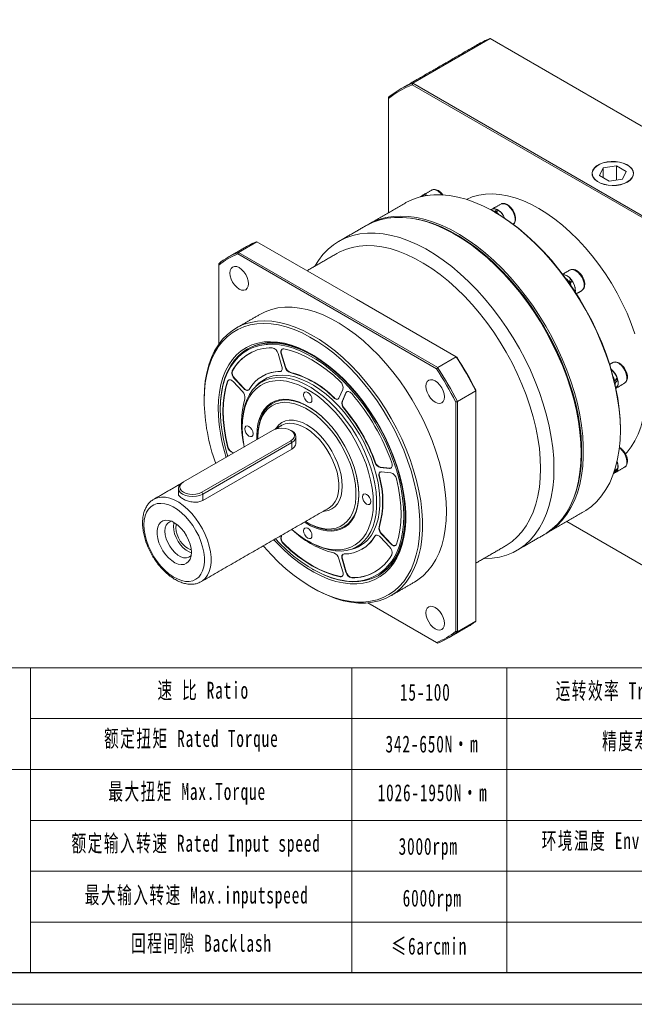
# Model space of a CAD drawing. Header units: millimetres. Extents: x -24 to 1101, y -76 to 717.
# Tile 2 of 5: x 167 to 426, y -76 to 338. Entities that reach past the tile are written whole.
import ezdxf

# ---------------------------------------------------------------- set-up
doc = ezdxf.new("R2010")
doc.units = ezdxf.units.MM
doc.header["$LTSCALE"] = 20
doc.layers.get('0').update_dxf_attribs({"lineweight": 18})
doc.layers.add('图框_外框线', color=7, linetype='Continuous', lineweight=18)
doc.styles.add('标准', font='txt', dxfattribs={"width": 0.667})

msp = doc.modelspace()

# ---------------------------------------------------------------- linework, layer by layer
at = {"color": 7, "linetype": 'Continuous', "lineweight": 15}
for p, q in [((332.65, 311.74), (365.18, 330.52)), ((472.01, 268.85), (365.18, 330.52)), ((439, 249.53), (332.42, 311.05)), ((332.65, 311.74), (439.48, 250.07)), ((322.42, 305.84), (322.42, 305.28)), ((322.42, 305.28), (322.42, 257.28)), ((412.74, 276.12), (411.25, 272.9)), ((418.32, 276.98), (412.74, 276.12)), ((412.74, 272.04), (412.74, 276.12)), ((422.4, 274.62), (418.32, 276.98)), ((418.32, 271), (418.32, 276.98)), ((420.91, 271.41), (422.4, 274.62)), ((411.25, 272.9), (415.33, 270.54)), ((415.33, 270.54), (420.91, 271.41)), ((335.76, 263.91), (336.18, 264.09)), ((336.18, 264.09), (336.2, 264.04)), ((336.82, 264.52), (336.9, 264.34)), ((367.33, 257.79), (367.33, 257.43)), ((367.8, 258.75), (367.8, 257.41)), ((367.98, 257.07), (367.9, 257.09)), ((367.98, 257.34), (368.81, 256.55)), ((367.98, 257.34), (367.98, 257.05)), ((267.07, 245.1), (259.29, 240.61)), ((308.99, 220.9), (267.07, 245.1)), ((259.29, 240.61), (343.14, 192.2)), ((342.65, 191.67), (259.06, 239.92)), ((251.01, 235.83), (251.01, 235.27)), ((251.01, 235.27), (251.01, 201.94)), ((398.47, 228.12), (398.29, 227.94)), ((398.85, 227.89), (398.54, 228.29)), ((399.6, 228.78), (398.94, 228.1)), ((398.97, 227.34), (398.82, 227.19)), ((398.97, 227.34), (399.48, 226.22)), ((403.76, 224.51), (404.12, 224.79)), ((350.91, 196.69), (308.99, 220.9)), ((277.59, 192.57), (275.97, 198.04)), ((277.41, 198), (277.27, 197.92)), ((277.27, 197.92), (278.9, 192.44)), ((277.41, 198), (279.04, 192.52)), ((343.14, 192.2), (350.91, 196.69)), ((256.85, 190.85), (256.7, 190.76)), ((276.9, 190.53), (276.76, 190.45)), ((279.04, 192.52), (278.9, 192.44)), ((254.86, 186.45), (254.72, 186.37)), ((257.75, 187.53), (257.61, 187.44)), ((257.61, 187.44), (261.54, 183.3)), ((257.75, 187.53), (261.68, 183.38)), ((281.22, 190.1), (281.08, 190.02)), ((417.72, 186.42), (417.43, 186.47)), ((418.85, 187.07), (418.2, 187.2)), ((261, 182.1), (257.07, 186.25)), ((261.68, 183.38), (261.54, 183.3)), ((301.6, 179.33), (303.23, 182.93)), ((359.19, 182.35), (351.42, 177.86)), ((359.19, 182.61), (359.19, 182.35)), ((359.19, 133.94), (359.19, 182.35)), ((417.87, 185.59), (417.62, 185.64)), ((417.87, 185.59), (417.87, 184.58)), ((244.85, 178.97), (244.85, 178.31)), ((299.56, 179.51), (299.42, 179.43)), ((304.54, 181.55), (302.91, 177.95)), ((304.68, 181.63), (303.05, 178.03)), ((304.68, 181.63), (304.54, 181.55)), ((303.05, 178.03), (302.91, 177.95)), ((303.88, 174.95), (303.74, 174.87)), ((350.71, 81.19), (350.71, 177.71)), ((351.42, 177.86), (351.42, 81.04)), ((273.7, 165.74), (236.23, 144.11)), ((260.91, 167.82), (260.91, 167)), ((420.01, 166.19), (420.01, 165.78)), ((267.48, 163.45), (267.48, 162.8)), ((267.48, 162.8), (267.49, 162.06)), ((283.52, 163.05), (283.52, 160.33)), ((243.86, 139.7), (281.34, 161.33)), ((281.77, 160.6), (244.29, 138.96)), ((281.77, 157.89), (244.29, 136.25)), ((254.86, 158.95), (254.72, 158.87)), ((281.77, 160.6), (281.34, 161.33)), ((281.77, 160.6), (281.77, 157.89)), ((257.21, 156.35), (257.07, 156.27)), ((257.07, 156.27), (257.27, 156.25)), ((257.21, 156.35), (257.41, 156.33)), ((403.53, 156.92), (403.53, 156.27)), ((316.85, 152.49), (316.71, 152.41)), ((319.1, 150.23), (318.96, 150.15)), ((318.96, 150.15), (322.89, 149.76)), ((319.1, 150.23), (323.03, 149.84)), ((323.03, 149.84), (322.89, 149.76)), ((418.85, 149.25), (418.61, 149.48)), ((318.64, 146.47), (318.5, 146.39)), ((323.43, 147.94), (319.5, 148.33)), ((417.46, 148.05), (417.19, 147.73)), ((417.46, 148.05), (417.35, 148.16)), ((417.72, 148.6), (417.55, 148.77)), ((234.05, 141.41), (234.05, 139.08)), ((236.23, 144.11), (235.8, 143.86)), ((243.86, 139.7), (244.29, 138.96)), ((244.29, 138.96), (244.29, 136.25)), ((297.42, 133.15), (297.57, 133.24)), ((359.19, 85.53), (359.19, 133.94)), ((318.64, 125.29), (318.5, 125.21)), ((397.42, 127.37), (439, 103.37)), ((439.48, 103.09), (397.42, 127.37)), ((277.42, 121.6), (277.27, 121.28)), ((277.41, 121.36), (277.27, 121.28)), ((277.56, 121.69), (277.41, 121.36)), ((316.85, 121.34), (316.71, 121.26)), ((322.89, 116.77), (318.96, 120.91)), ((319.64, 122.19), (319.5, 122.11)), ((319.5, 122.11), (323.43, 117.96)), ((319.64, 122.19), (323.57, 118.04)), ((278.49, 118.03), (278.34, 117.95)), ((323.57, 118.04), (323.43, 117.96)), ((303.23, 106.3), (301.6, 111.77)), ((303.05, 111.73), (302.91, 111.64)), ((302.91, 111.64), (304.54, 106.17)), ((303.05, 111.73), (304.68, 106.25)), ((302.3, 104.28), (302.16, 104.2)), ((304.68, 106.25), (304.54, 106.17)), ((307.1, 103.8), (306.96, 103.72)), ((243.68, 102.13), (243.57, 102.06)), ((313.78, 93.2), (342.65, 76.53)), ((343.14, 76.26), (313.78, 93.2)), ((351.42, 81.04), (359.19, 85.53))]:
    msp.add_line(p, q, dxfattribs=at)
for p, q in [((171.75, 65.91), (171.75, -62.29)), ((307.07, 65.91), (307.07, -62.29))]:
    msp.add_line(p, q)
for points in [[(423.01, 270.19), (424.13, 270.98), (424.95, 271.89), (425.44, 272.87), (425.57, 273.89), (425.35, 274.9), (424.77, 275.87), (423.88, 276.75), (422.69, 277.51), (421.26, 278.11), (419.65, 278.54), (417.93, 278.77), (416.16, 278.8), (414.42, 278.62), (412.77, 278.24), (411.29, 277.68), (410.04, 276.95), (409.07, 276.1), (408.41, 275.15), (408.1, 274.15), (408.14, 273.12), (408.54, 272.13), (409.28, 271.2), (410.33, 270.38), (411.64, 269.69), (413.17, 269.17), (414.85, 268.84), (416.6, 268.71), (418.37, 268.79), (420.07, 269.07), (421.64, 269.54), (423.01, 270.19)], [(422.94, 270.23), (424.04, 271.01), (424.85, 271.91), (425.33, 272.88), (425.47, 273.89), (425.25, 274.89), (424.68, 275.85), (423.79, 276.72), (422.62, 277.47), (421.21, 278.06), (419.62, 278.49), (417.92, 278.71), (416.17, 278.74), (414.44, 278.56), (412.82, 278.19), (411.36, 277.63), (410.12, 276.92), (409.16, 276.07), (408.51, 275.14), (408.2, 274.14), (408.25, 273.13), (408.64, 272.15), (409.37, 271.23), (410.41, 270.42), (411.71, 269.74), (413.21, 269.23), (414.87, 268.9), (416.6, 268.77), (418.35, 268.85), (420.03, 269.13), (421.58, 269.59), (422.94, 270.23)], [(344.94, 264.82), (344.44, 265.41), (343.51, 266.23), (342.55, 266.78), (341.62, 266.99), (340.81, 266.87), (340.58, 266.76)], [(426.17, 206.36), (424.6, 210.69), (422.81, 215), (420.82, 219.28), (418.63, 223.48), (416.25, 227.59), (413.71, 231.59), (411, 235.45), (408.16, 239.16), (405.19, 242.68), (402.11, 246.01), (398.95, 249.12), (395.7, 252), (392.4, 254.62), (389.07, 256.98), (385.71, 259.06), (382.36, 260.86), (379.02, 262.35), (375.72, 263.53), (372.48, 264.4), (369.31, 264.95), (366.23, 265.17), (363.26, 265.08), (360.42, 264.66), (357.72, 263.91), (355.25, 262.89)], [(420.01, 165.78), (419.88, 170.08), (419.5, 174.5), (418.87, 179.03), (418, 183.64), (416.88, 188.31), (415.52, 193.02), (413.93, 197.75), (412.12, 202.47), (410.09, 207.16), (407.86, 211.8), (405.43, 216.36), (402.82, 220.83), (400.04, 225.19), (397.1, 229.4), (394.02, 233.46), (390.8, 237.35), (387.48, 241.03), (384.06, 244.51), (380.55, 247.76), (376.98, 250.76), (373.36, 253.5), (369.72, 255.97), (366.06, 258.16), (362.4, 260.05), (358.77, 261.64), (355.17, 262.91), (351.63, 263.87), (348.17, 264.51), (344.79, 264.83), (341.52, 264.82), (338.37, 264.48), (335.36, 263.82), (332.5, 262.83), (329.8, 261.53), (329.48, 261.35)], [(337.31, 264.74), (338.16, 264.77), (338.89, 264.56)], [(375.71, 254.51), (375.57, 255.69), (375.19, 256.93), (374.58, 258.14), (373.8, 259.24), (372.89, 260.14), (371.93, 260.77), (370.99, 261.08), (370.13, 261.07), (369.67, 260.88)], [(371.45, 254.87), (370.87, 256), (370.08, 257.1), (369.18, 257.99), (368.22, 258.62), (367.27, 258.94), (366.42, 258.92), (365.71, 258.57), (365.56, 258.43)], [(365.86, 258.26), (366.37, 258.19), (367.33, 257.79)], [(367.33, 257.43), (370.05, 255.78), (373.68, 253.32), (377.27, 250.6), (380.81, 247.62), (384.29, 244.39), (387.7, 240.94), (391, 237.28), (394.19, 233.42), (397.25, 229.39), (400.17, 225.2), (402.93, 220.87), (405.53, 216.43), (407.94, 211.9), (410.16, 207.29), (412.17, 202.63), (413.97, 197.94), (415.55, 193.25), (416.9, 188.57), (418.01, 183.93), (418.88, 179.35), (419.5, 174.85), (419.88, 170.46), (420.01, 166.19)], [(403.53, 156.27), (403.4, 160.57), (403.02, 164.99), (402.4, 169.52), (401.52, 174.13), (400.4, 178.8), (399.04, 183.51), (397.46, 188.24), (395.64, 192.96), (393.62, 197.65), (391.38, 202.28), (388.95, 206.85), (386.34, 211.32), (383.56, 215.68), (380.62, 219.89), (377.54, 223.95), (374.33, 227.84), (371, 231.52), (367.58, 235), (364.08, 238.24), (360.51, 241.25), (356.89, 243.99), (353.24, 246.46), (349.58, 248.64), (345.93, 250.54), (342.29, 252.12), (338.7, 253.4), (335.16, 254.36), (331.69, 255), (328.31, 255.32), (325.04, 255.3), (321.89, 254.97), (318.88, 254.3), (316.02, 253.32), (313.32, 252.02), (313, 251.84)], [(313.46, 252.1), (315.57, 253.24), (318.35, 254.38), (321.29, 255.21), (324.37, 255.71), (327.58, 255.88), (330.91, 255.73), (334.33, 255.25), (337.84, 254.45), (341.41, 253.33), (345.02, 251.9), (348.67, 250.16), (352.33, 248.12), (355.99, 245.79), (359.62, 243.18), (363.22, 240.31), (366.76, 237.18), (370.22, 233.82), (373.6, 230.24), (376.87, 226.45), (380.02, 222.47), (383.03, 218.33), (385.89, 214.05), (388.59, 209.63), (391.11, 205.11), (393.44, 200.5), (395.57, 195.84), (397.5, 191.13), (399.2, 186.4), (400.67, 181.68), (401.91, 176.99), (402.91, 172.34), (403.66, 167.77), (404.16, 163.29), (404.42, 158.93), (404.42, 154.7), (404.16, 150.63), (403.66, 146.74), (402.91, 143.03), (401.91, 139.54), (400.67, 136.28), (399.2, 133.26), (397.5, 130.5), (395.57, 128.01), (393.44, 125.8), (391.11, 123.89), (388.59, 122.28), (388.45, 122.2)], [(400.82, 138.52), (401.22, 139.66), (402.21, 143.13), (402.96, 146.8), (403.46, 150.67), (403.71, 154.72), (403.71, 158.92), (403.46, 163.25), (402.96, 167.7), (402.21, 172.24), (401.22, 176.85), (399.99, 181.52), (398.52, 186.21), (396.83, 190.9), (394.93, 195.58), (392.81, 200.21), (390.49, 204.79), (387.99, 209.28), (385.31, 213.66), (382.47, 217.92), (379.47, 222.04), (376.35, 225.98), (373.1, 229.75), (369.74, 233.31), (366.3, 236.65), (362.78, 239.75), (359.21, 242.6), (355.6, 245.2), (351.97, 247.51), (348.34, 249.54), (344.71, 251.27), (341.12, 252.69), (337.57, 253.8), (334.09, 254.6), (333.78, 254.65)], [(392.07, 149.66), (391.95, 153.95), (391.57, 158.38), (390.94, 162.91), (390.06, 167.52), (388.95, 172.19), (387.59, 176.9), (386, 181.62), (384.19, 186.34), (382.16, 191.03), (379.93, 195.67), (377.5, 200.24), (374.89, 204.71), (372.11, 209.06), (369.17, 213.28), (366.08, 217.34), (362.87, 221.22), (359.55, 224.91), (356.12, 228.39), (352.62, 231.63), (349.05, 234.63), (345.43, 237.38), (341.79, 239.85), (338.13, 242.03), (334.47, 243.92), (330.84, 245.51), (327.24, 246.79), (323.7, 247.75), (320.24, 248.39), (316.86, 248.7), (313.59, 248.69), (310.44, 248.35), (307.43, 247.69), (304.56, 246.71), (301.87, 245.41), (299.35, 243.8), (297.01, 241.88), (294.88, 239.68), (292.96, 237.19), (291.46, 234.78)], [(351.07, 247.79), (353.78, 246.15), (357.39, 243.71), (360.96, 240.99), (364.5, 238.02), (367.96, 234.81), (371.35, 231.37), (374.64, 227.73), (377.82, 223.88), (380.87, 219.87), (383.78, 215.7), (386.53, 211.39), (389.11, 206.96), (391.51, 202.45), (393.72, 197.86), (395.73, 193.22), (397.52, 188.55), (399.09, 183.87), (400.43, 179.21), (401.54, 174.59), (402.41, 170.03), (403.03, 165.55), (403.4, 161.17), (403.53, 156.92)], [(386.42, 149.66), (386.29, 153.82), (385.92, 158.1), (385.3, 162.49), (384.43, 166.96), (383.32, 171.48), (381.98, 176.05), (380.41, 180.62), (378.62, 185.19), (376.62, 189.72), (374.42, 194.2), (372.02, 198.6), (369.45, 202.9), (366.72, 207.07), (363.83, 211.11), (360.8, 214.99), (357.65, 218.68), (354.4, 222.18), (351.05, 225.46), (347.63, 228.5), (344.15, 231.3), (340.64, 233.83), (337.1, 236.09), (333.56, 238.07), (330.03, 239.74), (326.53, 241.12), (323.08, 242.18), (319.69, 242.92), (316.39, 243.35), (313.18, 243.45), (310.09, 243.23), (307.14, 242.69), (304.32, 241.82), (301.67, 240.65), (300.72, 240.13)], [(259.61, 234.17), (258.6, 234.59), (257.66, 234.69), (256.86, 234.44), (256.24, 233.87), (255.85, 233.01), (255.72, 231.92), (255.85, 230.68), (256.24, 229.37), (256.86, 228.09), (257.66, 226.91), (258.6, 225.92), (259.61, 225.18), (260.61, 224.76), (261.55, 224.66), (262.36, 224.91), (262.98, 225.49), (263.36, 226.34), (263.5, 227.43), (263.36, 228.67), (262.98, 229.98), (262.36, 231.26), (261.55, 232.44), (260.61, 233.43), (259.61, 234.17)], [(404.12, 224.79), (404.58, 225.51), (404.79, 226.47), (404.73, 227.61), (404.42, 228.85), (403.88, 230.08), (403.14, 231.22), (402.26, 232.18), (401.31, 232.9), (400.36, 233.31), (399.47, 233.4), (398.76, 233.17)], [(401.02, 223.91), (401.07, 224.33), (401.02, 225.47), (400.71, 226.7), (400.17, 227.93), (399.43, 229.07), (398.55, 230.04), (397.6, 230.75), (396.64, 231.17), (395.86, 231.26)], [(397.08, 229.63), (397.62, 229.14), (398.47, 228.12)], [(346.82, 131.69), (346.69, 135.69), (346.32, 139.8), (345.69, 144.02), (344.83, 148.31), (343.72, 152.66), (342.37, 157.04), (340.8, 161.42), (339.01, 165.79), (337.02, 170.12), (334.82, 174.38), (332.44, 178.55), (329.89, 182.61), (327.18, 186.54), (324.33, 190.31), (321.34, 193.91), (318.25, 197.32), (315.06, 200.51), (311.79, 203.47), (308.47, 206.18), (305.1, 208.63), (301.71, 210.8), (298.31, 212.69), (294.93, 214.28), (291.58, 215.57), (288.28, 216.54), (285.05, 217.19), (281.91, 217.52), (278.86, 217.53), (275.94, 217.21), (273.16, 216.57), (270.53, 215.62), (268.36, 214.52)], [(244.85, 178.97), (244.98, 182.81), (245.36, 186.49), (245.98, 189.99), (246.85, 193.28), (247.96, 196.35), (249.3, 199.17), (250.87, 201.75), (252.66, 204.05), (254.66, 206.07), (256.85, 207.8), (259.23, 209.22), (261.78, 210.34), (264.49, 211.14), (267.35, 211.61), (270.33, 211.77), (273.42, 211.6), (276.61, 211.11), (279.88, 210.3), (283.21, 209.17), (286.58, 207.73), (289.97, 205.99), (293.36, 203.96), (296.75, 201.64), (300.1, 199.06), (303.39, 196.22), (306.63, 193.14), (309.77, 189.84), (312.81, 186.34), (315.73, 182.65), (318.52, 178.8), (321.15, 174.8), (323.62, 170.68), (325.9, 166.46), (328, 162.16), (329.89, 157.81), (331.57, 153.43), (333.03, 149.05), (334.26, 144.68), (335.25, 140.36), (336, 136.1), (336.5, 131.93), (336.75, 127.88), (336.75, 123.96), (336.5, 120.19), (336, 116.6), (335.25, 113.2), (334.26, 110.02), (333.03, 107.07), (331.57, 104.37), (329.89, 101.93), (328, 99.77), (325.9, 97.89), (323.62, 96.32), (321.15, 95.04), (318.52, 94.09), (315.73, 93.45), (312.81, 93.13), (309.77, 93.14), (306.63, 93.47), (303.39, 94.12), (300.1, 95.09), (296.75, 96.38), (293.36, 97.97), (290.81, 99.36)], [(269.75, 117.17), (270.02, 116.86), (273.07, 113.5), (276.22, 110.35), (279.45, 107.42), (282.74, 104.75), (286.06, 102.32), (289.41, 100.18), (292.77, 98.31), (296.11, 96.74), (299.42, 95.47), (302.67, 94.51), (305.87, 93.87), (308.97, 93.54), (311.97, 93.53), (314.86, 93.85), (317.61, 94.48), (320.21, 95.42), (322.65, 96.68), (324.91, 98.24), (326.98, 100.09), (328.85, 102.23), (330.51, 104.64), (331.95, 107.3), (333.16, 110.22), (334.14, 113.36), (334.87, 116.71), (335.37, 120.26), (335.62, 123.98), (335.62, 127.85), (335.37, 131.86), (334.87, 135.98), (334.14, 140.18), (333.16, 144.45), (331.95, 148.76), (330.51, 153.1), (328.85, 157.42), (326.98, 161.72), (324.91, 165.96), (322.65, 170.13), (320.21, 174.2), (317.61, 178.15), (314.86, 181.95), (311.97, 185.6), (308.97, 189.06), (305.87, 192.31), (302.67, 195.35), (299.42, 198.16), (296.11, 200.71), (292.77, 202.99), (289.41, 205), (286.06, 206.72), (282.74, 208.14), (279.45, 209.26), (276.22, 210.06), (273.07, 210.55), (270.02, 210.71), (267.07, 210.56), (264.25, 210.09), (261.57, 209.3), (259.05, 208.2), (256.7, 206.79), (254.54, 205.08), (252.56, 203.09), (250.8, 200.81), (249.25, 198.27), (247.92, 195.48), (246.82, 192.45), (245.97, 189.2), (245.35, 185.75), (244.98, 182.11), (244.85, 178.31)], [(250.79, 174.88), (250.92, 178.43), (251.29, 181.81), (251.91, 185.01), (252.77, 187.99), (253.87, 190.75), (255.2, 193.27), (256.75, 195.52), (258.52, 197.5), (260.48, 199.19), (262.63, 200.59), (264.96, 201.68), (267.44, 202.45), (270.07, 202.91), (272.83, 203.04), (275.7, 202.86), (278.66, 202.35), (281.69, 201.52), (284.78, 200.39), (287.9, 198.95), (291.04, 197.21), (294.17, 195.18), (297.27, 192.89), (300.34, 190.33), (303.34, 187.54), (306.25, 184.52), (309.07, 181.29), (311.76, 177.88), (314.32, 174.31), (316.73, 170.6), (318.97, 166.77), (321.03, 162.85), (322.89, 158.86), (324.55, 154.82), (325.99, 150.77), (327.21, 146.73), (328.19, 142.72), (328.93, 138.78), (329.43, 134.91), (329.68, 131.16), (329.68, 127.53), (329.43, 124.07), (328.93, 120.78), (328.19, 117.68), (327.21, 114.81), (325.99, 112.17), (324.55, 109.78), (322.89, 107.67), (321.03, 105.83), (318.97, 104.28), (316.73, 103.04), (314.32, 102.11), (311.76, 101.49), (309.07, 101.19), (306.25, 101.22), (303.34, 101.57), (300.34, 102.23), (297.27, 103.22), (294.17, 104.51), (291.04, 106.1), (287.9, 107.98), (284.78, 110.14), (281.69, 112.57), (278.66, 115.25), (275.7, 118.16), (274.2, 119.75)], [(271.56, 201.91), (270.95, 201.86), (268.32, 201.46), (265.83, 200.74), (263.51, 199.7), (261.35, 198.35), (259.39, 196.71), (257.62, 194.77), (256.07, 192.56), (254.73, 190.08), (253.63, 187.36), (252.77, 184.41), (252.14, 181.26), (251.77, 177.91), (251.64, 174.39)], [(251.64, 174.72), (251.77, 178.26), (252.15, 181.63), (252.77, 184.81), (253.64, 187.79), (254.76, 190.53), (256.1, 193.02), (257.66, 195.25), (259.44, 197.2), (261.42, 198.85), (263.04, 199.9)], [(263.04, 199.9), (263.59, 200.21), (265.94, 201.25), (268.44, 201.98), (271.09, 202.39), (273.86, 202.47), (276.74, 202.22), (279.71, 201.65), (282.75, 200.76), (285.85, 199.56), (288.97, 198.05), (292.1, 196.24), (295.22, 194.14), (298.31, 191.78), (301.35, 189.16), (304.32, 186.3), (307.21, 183.22), (309.98, 179.94), (312.63, 176.47), (315.13, 172.86), (317.47, 169.1), (319.64, 165.24), (321.63, 161.3), (323.4, 157.3), (324.97, 153.26), (326.31, 149.22), (327.42, 145.19), (328.29, 141.22), (328.92, 137.31), (329.3, 133.5), (329.42, 129.82), (329.3, 126.28), (328.92, 122.9), (328.29, 119.72), (327.42, 116.75), (326.31, 114.01), (324.97, 111.52), (323.4, 109.29), (321.63, 107.34), (319.64, 105.68), (318.03, 104.64)], [(290.54, 197.5), (289.25, 198.21), (286.13, 199.72), (283.04, 200.92), (280, 201.81), (277.03, 202.38), (274.14, 202.63), (271.37, 202.55), (268.72, 202.15), (266.22, 201.42), (263.88, 200.37), (263.32, 200.06)], [(323.95, 110.89), (324.44, 111.65), (325.77, 114.13), (326.87, 116.85), (327.74, 119.8), (328.36, 122.95), (328.73, 126.3), (328.86, 129.82), (328.73, 133.48), (328.36, 137.26), (327.74, 141.13), (326.87, 145.08), (325.77, 149.08), (324.44, 153.09), (322.88, 157.1), (321.12, 161.07), (319.15, 164.99), (317, 168.82), (314.67, 172.54), (312.18, 176.14), (309.56, 179.57), (306.8, 182.83), (303.94, 185.89), (300.99, 188.73), (297.97, 191.33), (294.9, 193.68), (291.81, 195.75), (288.7, 197.55), (285.6, 199.05), (282.53, 200.25), (279.51, 201.13), (276.56, 201.69), (273.7, 201.94), (271.56, 201.91)], [(278.34, 200.01), (278.01, 200.03), (277.72, 199.95), (277.48, 199.78), (277.3, 199.53), (277.18, 199.2), (277.14, 198.81), (277.17, 198.38), (277.27, 197.92)], [(302.16, 186.27), (299.25, 188.92), (296.28, 191.34), (293.28, 193.49), (290.25, 195.38), (287.23, 196.99), (284.22, 198.3), (281.25, 199.31), (278.34, 200.01)], [(276.76, 190.45), (277.04, 190.49), (277.28, 190.61), (277.48, 190.8), (277.62, 191.06), (277.7, 191.38), (277.73, 191.75), (277.69, 192.15), (277.59, 192.57)], [(276.9, 190.53), (277.18, 190.57), (277.28, 190.61)], [(418.11, 183.46), (418.21, 183.53), (418.74, 184.16), (419.02, 185.06), (419.05, 186.16), (418.81, 187.37), (418.33, 188.61), (417.65, 189.79), (416.81, 190.81), (416.09, 191.45)], [(421.74, 185.55), (421.92, 185.67), (422.45, 186.31), (422.73, 187.2), (422.76, 188.3), (422.52, 189.51), (422.05, 190.75), (421.36, 191.93), (420.52, 192.96), (419.58, 193.75), (418.62, 194.26), (417.7, 194.45), (416.9, 194.29), (416.74, 194.21)], [(254.72, 186.37), (253.87, 183.5), (253.26, 180.42), (252.9, 177.16), (252.77, 173.74), (252.9, 170.17), (253.26, 166.49), (253.87, 162.71), (254.72, 158.87)], [(254.86, 186.45), (254.01, 183.58), (253.4, 180.51), (253.04, 177.25), (252.92, 173.82), (253.04, 170.26), (253.4, 166.57), (254.01, 162.8), (254.86, 158.95)], [(257.07, 186.25), (256.72, 186.57), (256.36, 186.81), (256, 186.97), (255.66, 187.03), (255.35, 187), (255.08, 186.88), (254.87, 186.66), (254.72, 186.37)], [(255.22, 186.96), (255.01, 186.75), (254.86, 186.45)], [(260.91, 167.82), (261.03, 170.81), (261.4, 173.62), (262.02, 176.25), (262.87, 178.65), (263.96, 180.82), (265.27, 182.73), (266.78, 184.36), (268.5, 185.71), (270.4, 186.75), (272.46, 187.49), (274.67, 187.9), (277, 188), (279.45, 187.78), (281.98, 187.24), (284.57, 186.38), (287.2, 185.22), (289.85, 183.76), (292.5, 182.02), (295.11, 180.01), (297.68, 177.75), (300.17, 175.26), (302.56, 172.56), (304.84, 169.67), (306.97, 166.63), (308.95, 163.45), (310.76, 160.16), (312.38, 156.8), (313.8, 153.4), (314.99, 149.98), (315.96, 146.57), (316.7, 143.2), (317.2, 139.91), (317.44, 136.71), (317.44, 133.65), (317.2, 130.75), (316.7, 128.02), (315.96, 125.51), (314.99, 123.22), (313.8, 121.18), (312.38, 119.41), (310.76, 117.92), (308.95, 116.72), (306.97, 115.83), (304.84, 115.25), (302.56, 114.99), (300.17, 115.05), (297.68, 115.44), (295.11, 116.14), (292.5, 117.15), (289.85, 118.46), (289.19, 118.83)], [(281.74, 124.1), (281.98, 123.89), (284.56, 121.83), (287.17, 120.03), (289.8, 118.52), (292.41, 117.3), (294.98, 116.38), (297.5, 115.78), (299.94, 115.5), (302.27, 115.55), (304.48, 115.91), (306.54, 116.59), (308.44, 117.59), (310.16, 118.89), (311.68, 120.48), (312.99, 122.34), (314.09, 124.47), (314.94, 126.84), (315.56, 129.43), (315.94, 132.21), (316.06, 135.16), (315.94, 138.26), (315.56, 141.48), (314.94, 144.78), (314.09, 148.14), (312.99, 151.53), (311.68, 154.91), (310.16, 158.26), (308.44, 161.54), (306.54, 164.73), (304.48, 167.79), (302.27, 170.7), (299.94, 173.44), (297.5, 175.97), (294.98, 178.28), (292.41, 180.34), (289.8, 182.14), (287.17, 183.65), (284.56, 184.87), (281.98, 185.79), (279.46, 186.39), (277.03, 186.67), (274.69, 186.62), (272.49, 186.26), (270.42, 185.58), (268.52, 184.58), (266.81, 183.28), (265.28, 181.69), (263.97, 179.83), (262.88, 177.7), (262.02, 175.33), (261.4, 172.74), (261.03, 169.96), (260.91, 167)], [(275.3, 188.85), (275.58, 188.88), (277.94, 188.98), (280.41, 188.76), (282.97, 188.21), (285.58, 187.34), (288.24, 186.17), (290.92, 184.7), (293.59, 182.94), (296.23, 180.91), (298.82, 178.62), (301.34, 176.11), (303.75, 173.38), (306.05, 170.47), (308.21, 167.39), (310.21, 164.18), (312.04, 160.86), (313.67, 157.47), (315.1, 154.03), (316.31, 150.57), (317.29, 147.13), (318.04, 143.73), (318.54, 140.4), (318.79, 137.18), (318.79, 134.09), (318.54, 131.15), (318.04, 128.4), (317.29, 125.86), (316.31, 123.55), (315.27, 121.73)], [(346, 179.8), (345.86, 181.04), (345.48, 182.35), (344.86, 183.64), (344.05, 184.82), (343.11, 185.81), (342.11, 186.54), (341.1, 186.97), (340.16, 187.06), (339.36, 186.81), (338.74, 186.24), (338.35, 185.38), (338.22, 184.29), (338.35, 183.06), (338.74, 181.75), (339.36, 180.46), (340.16, 179.28), (341.1, 178.29), (342.11, 177.56), (343.11, 177.13), (344.05, 177.04), (344.86, 177.29), (345.48, 177.86), (345.86, 178.72), (346, 179.8)], [(416.95, 188.38), (417.3, 187.66), (417.72, 186.42)], [(261.54, 183.3), (261.86, 183), (262.18, 182.77), (262.51, 182.61), (262.83, 182.52), (263.13, 182.52), (263.39, 182.59), (263.62, 182.74), (263.79, 182.95)], [(261.68, 183.38), (262, 183.08), (262.32, 182.85), (262.65, 182.69), (262.97, 182.6), (263.27, 182.6), (263.53, 182.67), (263.54, 182.67)], [(267.05, 161.81), (267.01, 163.48), (267.13, 166.09), (267.51, 168.53), (268.13, 170.75), (268.99, 172.75), (270.08, 174.5), (271.38, 175.97), (272.89, 177.14), (274.58, 178.02), (276.43, 178.57), (278.42, 178.81), (280.53, 178.71), (282.74, 178.3), (285.01, 177.57), (287.32, 176.52), (289.65, 175.18), (291.96, 173.55), (294.23, 171.67), (296.43, 169.54), (298.54, 167.19), (300.54, 164.66), (302.39, 161.96), (304.08, 159.14), (305.58, 156.22), (306.89, 153.25), (307.98, 150.25), (308.84, 147.25), (309.46, 144.31), (309.84, 141.44), (309.96, 138.69), (309.84, 136.08), (309.46, 133.64), (308.84, 131.42), (307.98, 129.42), (306.89, 127.67), (305.58, 126.2), (304.08, 125.03), (302.39, 124.15), (300.54, 123.6), (298.54, 123.36), (296.43, 123.45), (294.23, 123.87), (291.96, 124.6), (289.65, 125.65), (287.32, 126.99), (287.05, 127.16)], [(267.48, 163.45), (267.61, 166.03), (267.98, 168.43), (268.59, 170.63), (269.44, 172.61), (270.52, 174.33), (271.81, 175.78), (273.29, 176.94), (274.96, 177.81), (276.79, 178.35), (278.76, 178.59), (280.84, 178.5), (283.02, 178.09), (285.26, 177.36), (287.55, 176.33), (289.84, 175), (292.13, 173.4), (294.37, 171.53), (294.88, 171.07)], [(290.25, 178.64), (290.12, 179.5), (289.73, 180.39), (289.16, 181.16), (288.48, 181.7), (287.81, 181.94), (287.23, 181.83), (286.85, 181.39), (286.72, 180.68), (286.85, 179.83), (287.23, 178.94), (287.81, 178.17), (288.48, 177.62), (289.16, 177.39), (289.73, 177.5), (290.12, 177.94), (290.25, 178.64)], [(299.42, 179.43), (299.74, 179.16), (300.07, 178.96), (300.4, 178.83), (300.71, 178.77), (300.99, 178.8), (301.24, 178.9), (301.45, 179.08), (301.6, 179.33)], [(306.96, 181.2), (306.62, 181.54), (306.26, 181.81), (305.9, 182), (305.55, 182.1), (305.23, 182.1), (304.94, 182), (304.71, 181.82), (304.54, 181.55)], [(304.99, 182.03), (304.85, 181.9), (304.68, 181.63)], [(422.16, 155.9), (422.81, 156.59), (424.6, 158.84), (426.17, 161.36), (427.51, 164.14), (428.62, 167.16), (429.49, 170.4), (430.11, 173.85), (430.49, 177.49), (430.61, 181.29)], [(287.49, 127.42), (287.56, 127.38), (289.83, 126.13), (292.09, 125.19), (294.29, 124.57), (296.42, 124.26), (298.45, 124.27), (300.36, 124.61), (302.11, 125.27), (303.7, 126.23), (305.1, 127.5), (306.29, 129.05), (307.26, 130.86), (308, 132.92), (308.5, 135.2), (308.75, 137.67), (308.75, 140.29), (308.5, 143.05), (308, 145.9), (307.26, 148.81), (306.29, 151.75), (305.1, 154.67), (303.7, 157.55), (302.11, 160.35), (300.36, 163.03), (298.45, 165.57), (296.42, 167.93), (294.29, 170.08), (292.09, 172), (289.83, 173.66), (287.56, 175.04), (285.29, 176.13), (283.06, 176.92), (280.89, 177.39), (278.81, 177.54), (276.84, 177.36), (275, 176.86), (273.33, 176.05), (271.84, 174.93), (270.54, 173.52), (269.46, 171.84), (268.6, 169.9), (267.98, 167.73), (267.61, 165.35), (267.48, 162.8)], [(274.93, 166.35), (275.27, 166.88), (276.35, 168.12), (277.63, 169.07), (279.09, 169.7), (280.71, 170.02), (282.45, 170), (284.29, 169.66), (286.19, 169), (288.13, 168.03), (290.07, 166.76), (291.97, 165.22), (293.81, 163.44), (295.55, 161.44), (297.17, 159.27), (298.63, 156.94), (299.91, 154.52), (300.99, 152.03), (301.85, 149.52), (302.47, 147.04), (302.85, 144.62), (302.98, 142.31), (302.85, 140.14), (302.47, 138.16), (301.85, 136.4), (300.99, 134.88), (299.91, 133.64), (298.63, 132.69), (297.17, 132.06), (295.55, 131.74), (294.93, 131.71)], [(265.5, 164.35), (265.37, 165.21), (264.98, 166.09), (264.41, 166.87), (263.73, 167.41), (263.06, 167.65), (262.48, 167.54), (262.1, 167.1), (261.97, 166.39), (262.1, 165.53), (262.48, 164.65), (263.06, 163.88), (263.73, 163.33), (264.41, 163.1), (264.98, 163.21), (265.37, 163.65), (265.5, 164.35)], [(281.34, 161.33), (282.2, 161.98), (282.74, 162.73), (282.92, 163.54), (282.74, 164.34), (282.2, 165.1), (281.34, 165.74), (280.22, 166.24), (278.92, 166.55), (277.52, 166.66), (276.13, 166.55), (274.82, 166.24), (273.7, 165.74)], [(297.57, 133.24), (297.91, 133.46), (299.08, 134.5), (300.04, 135.82), (300.78, 137.4), (301.28, 139.22), (301.53, 141.24), (301.53, 143.42), (301.28, 145.72), (300.78, 148.12), (300.04, 150.55), (299.08, 152.98), (297.91, 155.37), (296.55, 157.67), (295.03, 159.84), (293.38, 161.85), (291.61, 163.65), (289.77, 165.22), (287.9, 166.52), (286.01, 167.54), (284.14, 168.25), (282.34, 168.65), (280.63, 168.72), (279.03, 168.46), (277.59, 167.89), (277.42, 167.79)], [(404.47, 131.44), (405.43, 132.03), (407.86, 133.79), (410.09, 135.85), (412.12, 138.2), (413.93, 140.83), (415.52, 143.72), (416.88, 146.86), (418, 150.24), (418.87, 153.84), (419.5, 157.64), (419.88, 161.63), (420.01, 165.78)], [(281.77, 165.5), (282.72, 164.78), (283.32, 163.94), (283.52, 163.05), (283.32, 162.15), (282.72, 161.32), (281.77, 160.6)], [(421.74, 150.23), (422.31, 150.76), (422.67, 151.58), (422.78, 152.63), (422.62, 153.82), (422.21, 155.06), (421.59, 156.26), (420.78, 157.34), (419.87, 158.22), (419.6, 158.42)], [(387.99, 121.93), (388.95, 122.51), (391.38, 124.28), (393.62, 126.34), (395.64, 128.69), (397.46, 131.32), (399.04, 134.21), (400.4, 137.35), (401.52, 140.73), (402.4, 144.33), (403.02, 148.13), (403.4, 152.12), (403.53, 156.27)], [(322.89, 149.76), (323.21, 149.77), (323.49, 149.88), (323.71, 150.08), (323.87, 150.36), (323.96, 150.72), (323.98, 151.12), (323.93, 151.57), (323.8, 152.03)], [(323.03, 149.84), (323.35, 149.85), (323.53, 149.91)], [(362.45, 111.81), (362.87, 111.8), (366.08, 111.98), (369.17, 112.48), (372.11, 113.3), (374.89, 114.45), (377.5, 115.9), (379.93, 117.66), (382.16, 119.73), (384.19, 122.08), (386, 124.7), (387.59, 127.59), (388.95, 130.74), (390.06, 134.12), (390.94, 137.72), (391.57, 141.52), (391.95, 145.5), (392.07, 149.66)], [(371.71, 117.15), (372.02, 117.33), (374.42, 118.97), (376.62, 120.91), (378.62, 123.13), (380.41, 125.63), (381.98, 128.39), (383.32, 131.4), (384.43, 134.65), (385.3, 138.12), (385.92, 141.79), (386.29, 145.64), (386.42, 149.66)], [(417.62, 147.91), (418.01, 148.07), (418.6, 148.62), (418.96, 149.44), (419.07, 150.49), (418.91, 151.67), (418.61, 152.64)], [(417.89, 149.88), (417.89, 149.6), (417.72, 148.6)], [(418.85, 149.25), (418.43, 148.49), (418, 148.14)], [(308.99, 146.63), (309.41, 144.51), (309.78, 141.68), (309.91, 138.96), (309.78, 136.38), (309.41, 133.98), (308.8, 131.78), (307.95, 129.81), (306.87, 128.08), (305.58, 126.63), (304.1, 125.47), (302.43, 124.61), (300.6, 124.06), (298.63, 123.83), (296.55, 123.92), (294.37, 124.33), (292.13, 125.05), (289.84, 126.08), (288.69, 126.71)], [(319.5, 148.33), (319.21, 148.32), (318.95, 148.23), (318.74, 148.07), (318.57, 147.83), (318.46, 147.54), (318.41, 147.19), (318.43, 146.8), (318.5, 146.39)], [(325.79, 117.84), (326.63, 120.71), (327.24, 123.79), (327.61, 127.05), (327.73, 130.47), (327.61, 134.04), (327.24, 137.72), (326.63, 141.5), (325.79, 145.34)], [(244.29, 138.96), (243.05, 138.41), (241.6, 138.07), (240.05, 137.95), (238.49, 138.07), (237.05, 138.41), (235.8, 138.96), (234.85, 139.68), (234.25, 140.52), (234.05, 141.41), (234.25, 142.31), (234.85, 143.15), (235.8, 143.86)], [(236.23, 144.11), (235.37, 143.46), (234.83, 142.71), (234.65, 141.9), (234.83, 141.1), (235.37, 140.34), (236.23, 139.7), (237.35, 139.2), (238.65, 138.89), (240.05, 138.79), (241.44, 138.89), (242.75, 139.2), (243.86, 139.7)], [(223.65, 136.75), (223.85, 136.86), (225.29, 137.44), (226.89, 137.69), (228.6, 137.62), (230.4, 137.23), (232.27, 136.51), (234.16, 135.5), (236.03, 134.19), (237.87, 132.63), (239.64, 130.83), (241.29, 128.82), (242.81, 126.65), (244.17, 124.35), (245.34, 121.96), (246.3, 119.53), (247.04, 117.09), (247.54, 114.7), (247.79, 112.39), (247.79, 110.21), (247.54, 108.2), (247.04, 106.38), (246.3, 104.8), (245.34, 103.48), (244.17, 102.44), (243.68, 102.13)], [(315, 135.78), (314.87, 136.64), (314.48, 137.52), (313.91, 138.29), (313.23, 138.84), (312.56, 139.07), (311.98, 138.96), (311.6, 138.52), (311.46, 137.82), (311.6, 136.96), (311.98, 136.08), (312.56, 135.3), (313.23, 134.76), (313.91, 134.52), (314.48, 134.63), (314.87, 135.07), (315, 135.78)], [(219.54, 125.98), (219.66, 123.86), (220.03, 121.64), (220.64, 119.37), (221.47, 117.08), (222.52, 114.81), (223.75, 112.63), (225.15, 110.56), (226.69, 108.64), (228.34, 106.92), (230.06, 105.43), (231.82, 104.2), (233.6, 103.25), (235.35, 102.59), (237.04, 102.25), (238.63, 102.23), (240.1, 102.53), (241.42, 103.14), (242.57, 104.05), (243.51, 105.24), (244.23, 106.7), (244.72, 108.39), (244.97, 110.28), (244.97, 112.33), (244.72, 114.5), (244.23, 116.75), (243.51, 119.05), (242.57, 121.33), (241.42, 123.56), (240.1, 125.69), (238.63, 127.69), (237.04, 129.51), (235.35, 131.12), (233.6, 132.48), (231.82, 133.58), (230.06, 134.38), (228.34, 134.88), (226.69, 135.06), (225.15, 134.93), (223.75, 134.47), (222.52, 133.71), (221.47, 132.65), (220.64, 131.32), (220.03, 129.75), (219.66, 127.95), (219.54, 125.98)], [(318.31, 104.8), (319.93, 105.85), (321.91, 107.5), (323.69, 109.45), (325.25, 111.68), (326.6, 114.17), (327.71, 116.91), (328.58, 119.89), (329.2, 123.07), (329.58, 126.44), (329.71, 129.66)], [(333.36, 101.94), (334.82, 102.86), (337.02, 104.59), (339.01, 106.61), (340.8, 108.91), (342.37, 111.49), (343.72, 114.31), (344.83, 117.38), (345.69, 120.67), (346.32, 124.17), (346.69, 127.85), (346.82, 131.69)], [(239.5, 114.46), (239.37, 116.11), (238.99, 117.86), (238.36, 119.64), (237.5, 121.38), (236.47, 123.02), (235.27, 124.5), (233.97, 125.77), (232.61, 126.78), (231.24, 127.5), (229.9, 127.89), (228.65, 127.96), (227.53, 127.68), (226.58, 127.08), (225.84, 126.17), (225.33, 124.99), (225.07, 123.58), (225.07, 122), (225.33, 120.29), (225.84, 118.52), (226.58, 116.75), (227.53, 115.05), (228.65, 113.49), (229.9, 112.1), (231.24, 110.96), (232.61, 110.09), (233.97, 109.53), (235.27, 109.3), (236.47, 109.4), (237.5, 109.84), (238.36, 110.6), (238.99, 111.65), (239.37, 112.95), (239.5, 114.46)], [(231.08, 127.56), (230.37, 127.34), (229.53, 126.74), (228.9, 125.85), (228.51, 124.69), (228.38, 123.33), (228.51, 121.81), (228.9, 120.2), (229.53, 118.58), (230.37, 117.02), (231.38, 115.58), (232.53, 114.33), (233.76, 113.32), (235.02, 112.59), (236.25, 112.18), (237.39, 112.11), (238.41, 112.38), (239.25, 112.97), (239.4, 113.14)], [(232.13, 127.07), (232.05, 126.74), (231.91, 125.37), (232.05, 123.85), (232.43, 122.24), (233.06, 120.63), (233.9, 119.06), (234.92, 117.62), (236.07, 116.37), (237.3, 115.36), (238.55, 114.63), (239.5, 114.29)], [(233.21, 126.37), (233.1, 125.96), (232.98, 124.76), (233.1, 123.41), (233.47, 121.99), (234.06, 120.57), (234.84, 119.21), (235.78, 117.99), (236.82, 116.96), (237.93, 116.18), (239.03, 115.69), (239.44, 115.58)], [(290.25, 121.49), (290.12, 122.34), (289.73, 123.23), (289.16, 124), (288.48, 124.55), (287.81, 124.78), (287.23, 124.67), (286.85, 124.23), (286.72, 123.53), (286.85, 122.67), (287.23, 121.78), (287.81, 121.01), (288.48, 120.46), (289.16, 120.23), (289.73, 120.34), (290.12, 120.78), (290.25, 121.49)], [(274.85, 120.12), (276.56, 118.32), (279.51, 115.48), (282.53, 112.88), (285.6, 110.53), (288.7, 108.46), (291.81, 106.66), (294.9, 105.16), (297.97, 103.96), (300.99, 103.08), (303.54, 102.58)], [(318.96, 120.91), (318.65, 121.21), (318.32, 121.44), (317.99, 121.6), (317.67, 121.69), (317.38, 121.69), (317.11, 121.62), (316.89, 121.47), (316.71, 121.26)], [(317.11, 121.62), (317.03, 121.56), (316.85, 121.34)], [(278.34, 117.95), (281.25, 115.29), (284.22, 112.88), (287.23, 110.72), (290.25, 108.83), (293.28, 107.22), (296.28, 105.91), (299.25, 104.9), (302.16, 104.2)], [(278.49, 118.03), (281.39, 115.37), (284.36, 112.96), (287.37, 110.8), (290.39, 108.91), (293.42, 107.3), (296.43, 105.99), (299.39, 104.98), (302.3, 104.28)], [(323.43, 117.96), (323.78, 117.64), (324.14, 117.4), (324.5, 117.24), (324.84, 117.18), (325.15, 117.21), (325.42, 117.33), (325.64, 117.55), (325.79, 117.84)], [(303.74, 113.76), (303.46, 113.72), (303.22, 113.6), (303.03, 113.41), (302.88, 113.15), (302.8, 112.83), (302.77, 112.46), (302.81, 112.06), (302.91, 111.64)], [(318.03, 104.64), (317.47, 104.33), (315.13, 103.28), (312.63, 102.55), (309.98, 102.15), (307.21, 102.07), (304.32, 102.32), (301.35, 102.89), (298.31, 103.78), (295.22, 104.98), (292.1, 106.49), (290.39, 107.44)], [(302.16, 104.2), (302.49, 104.18), (302.78, 104.26), (303.02, 104.43), (303.21, 104.68), (303.32, 105.01), (303.36, 105.4), (303.33, 105.84), (303.23, 106.3)], [(302.3, 104.28), (302.63, 104.26), (302.92, 104.34)], [(342.11, 82.29), (343.11, 81.86), (344.05, 81.77), (344.86, 82.02), (345.48, 82.59), (345.86, 83.45), (346, 84.54), (345.86, 85.77), (345.48, 87.08), (344.86, 88.37), (344.05, 89.55), (343.11, 90.54), (342.11, 91.27), (341.1, 91.7), (340.16, 91.79), (339.36, 91.54), (338.74, 90.97), (338.35, 90.11), (338.22, 89.03), (338.35, 87.79), (338.74, 86.48), (339.36, 85.19), (340.16, 84.01), (341.1, 83.02), (342.11, 82.29)]]:
    msp.add_lwpolyline(points, dxfattribs=at)
for centre, radius, start, end in [((379.56, 293.8), 39.44, 111.3828, 119.9844), ((346.99, 275.1), 39.34, 111.3755, 128.6353), ((346.8, 274.62), 39.17, 111.5287, 128.482), ((337.91, 262.62), 2.22, 61.1873, 129.1915), ((366.96, 256.88), 2.05, 65.6826, 118.1866), ((364.36, 252.06), 7.58, 21.9902, 57.3146), ((373.09, 254.28), 2.62, 314.3964, 5.0648), ((278.26, 216.13), 31.06, 111.136, 119.9834), ((270.45, 211.71), 30.98, 111.1279, 128.8828), ((270.26, 211.22), 30.81, 111.3222, 128.6886), ((395.65, 227.02), 4.2, 36.0616, 86.5245), ((394.58, 224.73), 6.45, 353.182, 38.8098), ((273.12, 181.78), 18.72, 88.7048, 151.306), ((272.84, 197.37), 3.2, 12.1851, 77.2828), ((278.99, 198.75), 1.75, 136.2548, 205.5005), ((273.67, 181.53), 19.23, 120.5389, 151.01), ((216.71, 109.65), 159.96, 27.0326, 32.9674), ((217.56, 110.14), 159.1, 27.0979, 32.9021), ((259.76, 189.81), 3.2, 162.721, 227.8126), ((259.9, 189.9), 3.2, 162.721, 227.8126), ((276.88, 175.31), 15.22, 89.8932, 119.4479), ((282.25, 193.26), 3.45, 193.8405, 250.2025), ((282.39, 193.34), 3.45, 193.8405, 250.2025), ((209.07, 105.24), 159.1, 27.0979, 32.9021), ((208.93, 105.16), 159.96, 27.0326, 32.9674), ((411.19, 185.24), 7.87, 19.8691, 51.2814), ((276.65, 175.66), 14.78, 89.5709, 150.4398), ((277.01, 175.05), 13.9, 97.064, 141.0461), ((271.42, 152.11), 39.12, 44.2948, 75.7105), ((271.57, 152.19), 39.12, 44.2948, 75.7105), ((415.85, 185.85), 3.24, 313.8748, 21.9989), ((299.96, 183.72), 3.36, 346.4375, 49.1832), ((327.94, 179.95), 83.1, 181.1311, 199.7904), ((298.54, 168.58), 38, 164.0789, 192.7226), ((258.61, 179.61), 3.45, 349.8002, 46.1578), ((300.87, 180.54), 1.66, 218.2813, 284.7469), ((238.86, 122.44), 89.95, 19.2095, 40.7905), ((320.41, 175.93), 69.63, 180.8635, 198.0244), ((319.64, 175.41), 68, 180.8593, 197.6795), ((306.06, 177.15), 3.25, 165.7147, 224.4683), ((306.2, 177.23), 3.25, 165.7147, 224.4683), ((249.45, 128.55), 71.36, 19.5274, 40.4726), ((249.59, 128.63), 71.36, 19.5274, 40.4726), ((304.88, 167.28), 43.97, 180.3567, 191.1956), ((258.02, 159.5), 3.36, 190.8148, 253.5654), ((258.16, 159.58), 3.36, 190.8148, 253.5654), ((319.84, 153.28), 3.25, 195.5296, 254.2887), ((319.98, 153.36), 3.25, 195.5296, 254.2887), ((412.89, 150.36), 6.12, 355.7616, 21.2564), ((280.83, 135.8), 39.13, 344.2947, 15.7053), ((320.18, 147.09), 1.66, 135.2515, 201.7196), ((280.97, 135.88), 39.13, 344.2947, 15.7053), ((322.48, 144.71), 3.36, 10.8148, 73.5654), ((321.89, 124.6), 3.45, 169.8002, 226.1578), ((322.03, 124.68), 3.45, 169.8002, 226.1578), ((280.54, 120.49), 3.36, 166.4375, 229.1832), ((280.68, 120.57), 3.36, 166.4375, 229.1832), ((308.66, 151.04), 37.99, 227.2703, 255.9259), ((303.85, 128.55), 14.78, 269.5709, 330.4398), ((303.43, 129.3), 14.04, 279.1233, 327.4108), ((303.79, 128.79), 15.04, 300.3671, 330.2965), ((320.74, 114.4), 3.2, 342.721, 47.8126), ((325.01, 119.03), 1.75, 214.4998, 283.7437), ((298.26, 110.95), 3.45, 13.8405, 70.2025), ((304.68, 112.47), 1.79, 137.1564, 204.5989), ((307.38, 122.43), 18.72, 268.7048, 331.306), ((307.45, 122.18), 19.99, 258.7103, 325.6144), ((307.66, 106.84), 3.2, 192.1851, 257.2828), ((307.8, 106.92), 3.2, 192.1851, 257.2828), ((307.42, 123.1), 19.3, 269.0551, 299.4006), ((339.79, 109.57), 30.9, 299.9881, 308.8979), ((331.45, 105.23), 30.81, 291.3222, 308.6886), ((331.97, 105.15), 30.98, 291.1279, 308.8828)]:
    msp.add_arc(centre, radius, start, end, dxfattribs=at)
for centre, major_axis, ratio, start_param, end_param in [((338.23, 259.64), (-0.11, 5.23), 0.730448, 0.351381, 0.539485), ((339.36, 260.29), (-0.11, 5.23), 0.730448, 0.539485, 0.727588), ((367.33, 253.76), (2.16, 6.81), 0.201938, 0.814487, 1.002591), ((367.33, 253.76), (1.46, 4.61), 0.201938, 0.722362, 0.787379), ((368.46, 254.41), (2.16, 6.81), 0.201938, 1.002591, 1.190694), ((396.42, 226.05), (3.71, 7.77), 0.117277, 5.038857, 5.226961), ((397.55, 226.7), (2.51, 5.25), 0.117277, 4.90866, 5.038857), ((397.55, 226.7), (3.71, 7.77), 0.117277, 4.850754, 5.038857), ((414.4, 187.09), (5.39, 7.78), 0.332292, 4.854586, 5.042689), ((415.53, 187.74), (5.39, 7.78), 0.332292, 4.666483, 4.854586), ((415.53, 152.41), (7.24, 6.6), 0.46764, 4.557231, 4.745334), ((414.4, 151.76), (7.24, 6.6), 0.46764, 4.745334, 4.933437)]:
    msp.add_ellipse(centre, major_axis=major_axis, ratio=ratio, start_param=start_param, end_param=end_param, dxfattribs=at)
for points in [[(359.85, 327.95), (327.32, 309.18)], [(332.42, 311.05), (332.65, 311.74)], [(410.71, 277.29), (410.64, 277.25)], [(423.01, 277.25), (422.94, 277.29)], [(340.58, 266.76), (336.86, 264.62)], [(329.48, 261.35), (313.92, 252.37)], [(336.71, 264.46), (335.79, 263.93)], [(369.67, 260.88), (365.96, 258.74)], [(365.99, 258.69), (365.55, 258.44)], [(367.33, 257.43), (366.98, 257.63)], [(313, 251.84), (301.54, 245.22)], [(351.07, 247.79), (350.51, 248.12)], [(262.74, 243.03), (254.97, 238.54)], [(259.29, 240.61), (259.06, 239.92)], [(300.72, 240.13), (288.2, 232.9)], [(398.76, 233.17), (395.74, 231.42)], [(401.48, 223.19), (403.76, 224.51)], [(268.36, 214.52), (258.32, 208.72)], [(263.32, 200.06), (263.04, 199.9)], [(350.91, 196.69), (351.14, 196.56)], [(343.14, 192.2), (342.65, 191.67)], [(416.74, 194.21), (415.48, 193.48)], [(270.54, 186.91), (269.19, 186.13)], [(269.39, 188.56), (269.25, 188.48)], [(418.11, 183.45), (421.74, 185.55)], [(273.75, 177.22), (273.7, 177.19)], [(351.42, 177.86), (350.71, 177.71)], [(277.42, 167.79), (274.58, 166.15)], [(281.77, 165.5), (281.34, 165.74)], [(418.03, 148.08), (421.74, 150.23)], [(417.17, 147.65), (418, 148.14)], [(235.05, 143.33), (223.68, 136.77)], [(243.68, 102.13), (297.42, 133.15)], [(388.91, 122.46), (404.47, 131.44)], [(288.13, 127.04), (288.69, 126.71)], [(303.69, 125.23), (303.75, 125.26)], [(376.54, 115.32), (387.99, 121.93)], [(288.48, 119.24), (289.19, 118.83)], [(309.19, 116.85), (310.53, 117.63)], [(359.19, 109.92), (371.71, 117.15)], [(311.25, 115.73), (311.39, 115.81)], [(318.03, 104.64), (318.31, 104.8)], [(290.24, 99.69), (290.81, 99.36)], [(323.31, 96.14), (333.36, 101.94)], [(347.46, 78.32), (355.24, 82.81)], [(351.42, 81.04), (350.71, 81.19)], [(342.65, 76.53), (343.14, 76.26)]]:
    msp.add_open_spline(points, degree=1, dxfattribs=at)
for points, knots in [([(345.44, 264.64), (345.36, 264.76), (345.05, 265.24), (344.36, 265.93), (343.44, 266.61), (342.49, 267.01), (341.6, 267.09), (340.95, 267), (340.67, 266.79), (340.61, 266.74)], [0, 0, 0, 0, 0.381351, 1.450435, 2.53109, 3.629444, 4.59232, 5.508242, 5.792591, 5.792591, 5.792591, 5.792591]), ([(375.92, 254.82), (375.92, 255.02), (375.9, 255.58), (375.68, 256.56), (375.21, 257.72), (374.56, 258.81), (373.76, 259.77), (372.86, 260.53), (371.92, 261.02), (371.01, 261.21), (370.24, 261.18), (369.85, 260.94), (369.69, 260.85)], [0, 0, 0, 0, 0.603283, 1.726151, 2.845567, 3.962964, 5.084094, 6.214567, 7.362073, 8.396953, 9.37385, 10.049263, 10.049263, 10.049263, 10.049263]), ([(374.97, 252.48), (375.04, 252.53), (375.34, 252.73), (375.67, 253.32), (375.9, 254.07), (375.92, 254.61), (375.92, 254.82)], [0, 0, 0, 0, 0.272151, 1.14332, 2.039675, 2.622532, 2.622532, 2.622532, 2.622532]), ([(404.23, 224.87), (404.34, 225.01), (404.64, 225.35), (404.93, 226.09), (405.06, 227.06), (404.95, 228.16), (404.61, 229.33), (404.06, 230.47), (403.35, 231.51), (402.5, 232.39), (401.56, 233.05), (400.61, 233.44), (399.73, 233.5), (399.08, 233.38), (398.8, 233.16), (398.73, 233.11)], [0, 0, 0, 0, 0.621505, 1.606937, 2.635368, 3.714873, 4.807112, 5.896262, 6.985472, 8.080316, 9.187504, 10.312947, 11.294206, 12.229792, 12.54637, 12.54637, 12.54637, 12.54637]), ([(421.7, 185.58), (421.84, 185.65), (422.22, 185.84), (422.65, 186.44), (422.95, 187.28), (423.04, 188.28), (422.89, 189.39), (422.51, 190.56), (421.94, 191.69), (421.19, 192.71), (420.33, 193.56), (419.38, 194.18), (418.43, 194.52), (417.56, 194.52), (416.99, 194.4), (416.78, 194.23), (416.77, 194.22)], [0, 0, 0, 0, 0.538352, 1.502664, 2.476616, 3.508775, 4.585732, 5.670212, 6.751627, 7.834076, 8.922989, 10.025422, 11.146052, 12.109812, 13.035216, 13.07056, 13.07056, 13.07056, 13.07056]), ([(283.49, 160.72), (283.45, 160.31), (283.37, 159.41), (282.62, 158.45), (281.97, 158.02), (281.77, 157.89)], [0, 0, 0, 0, 1.312393, 2.826384, 3.482232, 3.482232, 3.482232, 3.482232]), ([(421.71, 150.22), (421.74, 150.23), (422.02, 150.33), (422.43, 150.79), (422.84, 151.53), (423.02, 152.47), (422.99, 153.53), (422.72, 154.69), (422.23, 155.84), (421.56, 156.92), (420.75, 157.84), (420.07, 158.45), (419.66, 158.63), (419.58, 158.67)], [0, 0, 0, 0, 0.086663, 1.091849, 2.083178, 3.118561, 4.213433, 5.33352, 6.451382, 7.567684, 8.688197, 9.818879, 10.117519, 10.117519, 10.117519, 10.117519]), ([(223.67, 136.71), (223.43, 136.58), (222.72, 136.19), (221.74, 135.26), (220.73, 133.97), (219.95, 132.45), (219.38, 130.72), (219.02, 128.84), (218.98, 127.47), (218.95, 126.8)], [0, 0, 0, 0, 0.892902, 2.61067, 4.333351, 6.08592, 7.881072, 9.716482, 11.522604, 11.522604, 11.522604, 11.522604]), ([(244.29, 136.25), (243.78, 136.03), (242.76, 135.57), (240.82, 135.49), (238.81, 135.78), (236.9, 136.41), (235.34, 137.22), (234.38, 138.09), (233.97, 138.71), (234.07, 139.04), (234.08, 139.08)], [0, 0, 0, 0, 1.623016, 3.244217, 4.912031, 6.613631, 8.266169, 9.866496, 11.485997, 11.696665, 11.696665, 11.696665, 11.696665]), ([(218.95, 126.8), (218.96, 126.41), (218.98, 125.31), (219.2, 123.42), (219.67, 121.12), (220.37, 118.81), (221.27, 116.5), (222.36, 114.25), (223.63, 112.07), (225.05, 110.01), (226.6, 108.09), (228.27, 106.34), (230.02, 104.8), (231.85, 103.48), (233.72, 102.42), (235.61, 101.63), (237.49, 101.14), (239.32, 100.96), (241.06, 101.12), (242.48, 101.49), (243.24, 101.92), (243.53, 102.08)], [0, 0, 0, 0, 1.183839, 3.403052, 5.618233, 7.828505, 10.034156, 12.236657, 14.43797, 16.640226, 18.844982, 21.054539, 23.271132, 25.496606, 27.731631, 29.974048, 32.212117, 34.426839, 36.595393, 38.704308, 39.956279, 39.956279, 39.956279, 39.956279])]:
    msp.add_open_spline(points, degree=3, knots=knots, dxfattribs=at)
at = {"layer": '图框_外框线'}
for p, q in [((75.05, 65.91), (1084.16, 65.91)), ((372.27, 65.91), (372.27, -62.25)), ((171.75, 44.53), (738.9, 44.53)), ((75.05, 23.14), (1084.16, 23.14)), ((171.75, 1.75), (1084.16, 1.75)), ((171.75, -19.63), (1084.16, -19.63)), ((171.75, -41.02), (1084.16, -41.02))]:
    msp.add_line(p, q, dxfattribs=at)
at = {"layer": '图框_外框线', "color": 3}
msp.add_lwpolyline([(-24.02, -75.62), (1097.51, -75.62), (1097.51, 717.47), (-24.02, 717.47)], close=True, dxfattribs=at)
at = {"layer": '图框_外框线', "color": 3, "lineweight": 25}
msp.add_lwpolyline([(42.74, -62.26), (1084.16, -62.26), (1084.16, 704.12), (42.74, 704.12)], close=True, dxfattribs=at)

# ---------------------------------------------------------------- texts
at = {"layer": '图框_外框线', "color": 1, "char_height": 7.1287, "attachment_point": 2, "style": '标准'}
for s, insert, width in [('\\T1.1;速 比 Ratio', (244.48, 60.03), 58.2483), ('\\T1.1;\\pxqc;15-100', (337.91, 59.21), 30.3099), ('\\T1.1;运转效率 Transmission Efficiency', (449.05, 59.81), 121.1427), ('\\T1.1;额定扭矩 Rated Torque', (239.47, 39.75), 126.5689), ('\\T1.1;342-650N·m', (340.74, 37.41), 59.0447), ('\\T1.1;精度寿命 Service Life', (449.05, 38.63), 95.0884), ('\\T1.1;最大扭矩 Max.Torque', (237.72, 17.47), 84.1478), ('\\T1.1;1026-1950N·m', (340.99, 16.94), 70.8986), ('\\T1.1;额定输入转速 Rated Input speed', (241.48, -4.31), 111.8739), ('\\T1.1;环境温度 Enviromental Temperature', (444.97, -3.24), 120.1209), ('\\T1.1;3000rpm', (339.14, -5.61), 49.1199), ('\\T1.1;最大输入转速 Max.inputspeed ', (241.73, -26.1), 112.5202), ('\\T1.1;6000rpm', (340.84, -27.38), 155.8758), ('\\T1.1;回程间隙 Backlash', (243.73, -46.38), 91.2361), ('\\T1.1;≤6arcmin ', (339.54, -47.56), 54.8378)]:
    msp.add_mtext(s, dxfattribs=dict(at, insert=insert, width=width))

doc.saveas('drawing.dxf')
